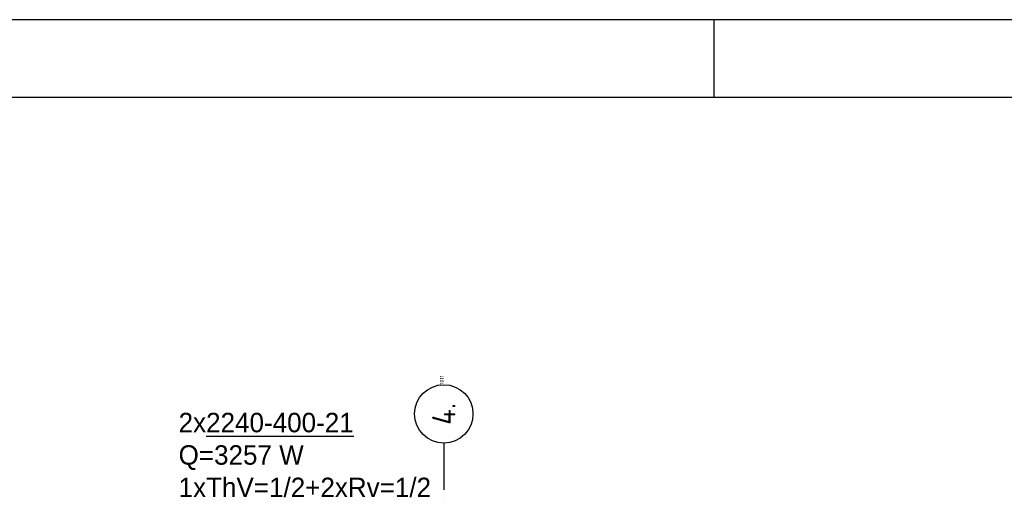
# Model space of a CAD drawing. Extents: x -866131 to -691536, y 173952 to 258052.
# Tile 152 of 160: x -748051 to -735403, y 251824 to 258052. Entities that reach past the tile are written whole.
import ezdxf
from ezdxf.enums import TextEntityAlignment as Align

# ---------------------------------------------------------------- set-up
doc = ezdxf.new("R2010")
doc.units = 0
doc.header["$LTSCALE"] = 100
doc.linetypes.add('DASHDOT', pattern=[9, 6, -1.5, 0, -1.5])
doc.layers.get('0').update_dxf_attribs({"linetype": 'CONTINUOUS'})
for name, color, linetype in [('00KAD025', 2, 'CONTINUOUS'), ('00KAD070', 5, 'CONTINUOUS'), ('AL$7----_STRAMIEN', 1, 'DASHDOT'), ('ALN-----_BLOCKNAAM', 2, 'CONTINUOUS'), ('WI561---', 1, 'CONTINUOUS')]:
    doc.layers.add(name, color=color, linetype=linetype)
doc.styles.add('BURO-025', font='BUROFONT.shx', dxfattribs={"height": 250})
doc.styles.get("Standard").update_dxf_attribs({"font": 'ISOCP'})

# ---------------------------------------------------------------- blocks, each defined once
blk = doc.blocks.new('1011')
at = {"layer": 'AL$7----_STRAMIEN', "color": 7, "linetype": 'CONTINUOUS'}
blk.add_circle((-750, 0), 750, dxfattribs=at)
at = {"layer": 'ALN-----_BLOCKNAAM', "linetype": 'CONTINUOUS'}
blk.add_text('1011', height=100, dxfattribs=at).set_placement((0, 0))
blk = doc.blocks.new('CVRINFO2')
at = {"color": 0, "linetype": 'CONTINUOUS', "style": 'BURO-025'}
for tag, p in [('CV_TEXT125', (0, 0)), ('CV_TEXT225', (0, -4.17)), ('CV_TEXT325', (0, -8.33)), ('CV_TEXT425', (0, -12.5))]:
    blk.add_attdef(tag, p, '', height=2.5, dxfattribs=at)

msp = doc.modelspace()

# ---------------------------------------------------------------- linework, layer by layer
at = {"layer": '00KAD025', "linetype": 'CONTINUOUS'}
for p, q in [((-691536.071, 258051.691), (-866131.149, 258051.691)), ((-739131.149, 257051.691), (-739131.149, 258051.691))]:
    msp.add_line(p, q, dxfattribs=at)
at = {"layer": '00KAD070', "linetype": 'CONTINUOUS'}
msp.add_line((-692536.071, 257051.691), (-865131.149, 257051.691), dxfattribs=at)
at = {"layer": 'AL$7----_STRAMIEN', "color": 1}
msp.add_lwpolyline([(-742602.826, 252610.366), (-742602.826, 224355.392)], dxfattribs=at)

# ---------------------------------------------------------------- block references
at = {"layer": 'AL$7----_STRAMIEN'}
ref = msp.add_blockref('1011', (-742602.826, 253360.366), dxfattribs=dict(at, xscale=0.5, yscale=0.5, zscale=0.5, rotation=90))
ref.add_attrib('STR-NAAM', '4.', dxfattribs={"color": 3, "linetype": 'CONTINUOUS', "height": 300, "rotation": 90}).set_placement((-742602.826, 252985.366), align=Align.MIDDLE)
at = {"layer": 'WI561---'}
ref = msp.add_blockref('CVRINFO2', (-746009.184, 252749.287, 120), dxfattribs=dict(at, xscale=100, yscale=100, zscale=100))
ref.add_attrib('CV_TEXT125', '2x%%u2240-400-21', (-746009.184, 252749.287, 120), dxfattribs={"layer": '0', "color": 2, "linetype": 'CONTINUOUS', "height": 250, "style": 'BURO-025'})
ref.add_attrib('CV_TEXT225', 'Q=3257 W', (-746009.184, 252332.621, 120), dxfattribs={"layer": '0', "color": 2, "linetype": 'CONTINUOUS', "height": 250, "style": 'BURO-025'})
ref.add_attrib('CV_TEXT325', '1xThV=1/2+2xRv=1/2', (-746009.184, 251915.954, 120), dxfattribs={"layer": '0', "color": 2, "linetype": 'CONTINUOUS', "height": 250, "style": 'BURO-025'})

doc.saveas('drawing.dxf')
